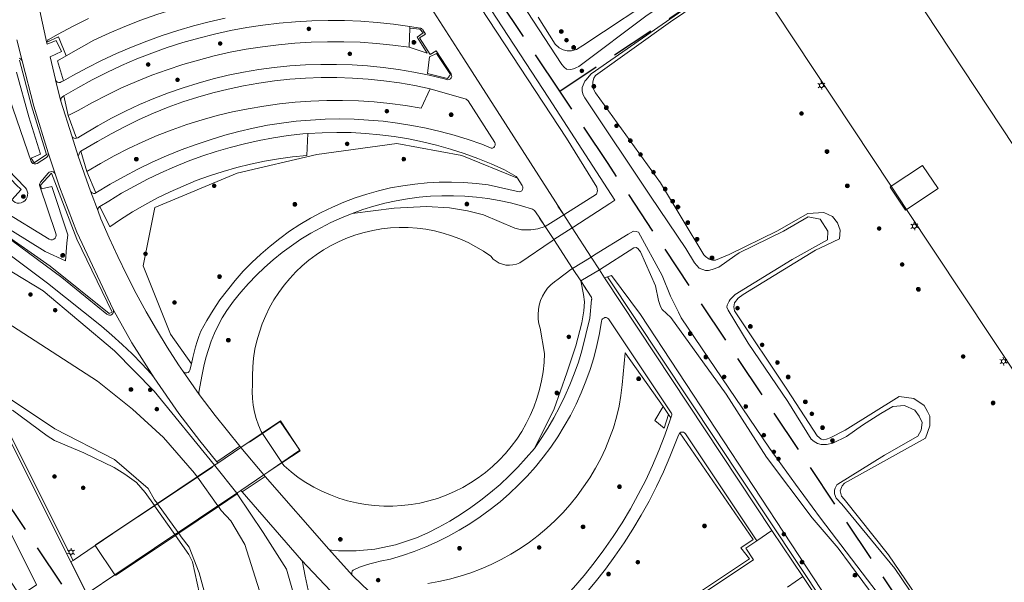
# Model space of a CAD drawing. Header units: metres. Extents: x 89872 to 94585, y 463299 to 469000.
# Tile 46 of 256: x 91084 to 91227, y 464289 to 464371. Entities that reach past the tile are written whole.
import ezdxf

# ---------------------------------------------------------------- set-up
doc = ezdxf.new("R2010")
doc.units = ezdxf.units.M
doc.linetypes.add('HIDDEN', pattern=[9.525, 6.35, -3.175])
doc.layers.get('0').update_dxf_attribs({"linetype": 'CONTINUOUS'})
for name, color, linetype, lineweight in [('B-WE-BV-LEUNING-G', 251, 'CONTINUOUS', 13), ('B-WE-GK-BESCHOEIING-G', 251, 'CONTINUOUS', 13), ('B-WE-GR-BEPLANTING_CULTUUR-G', 251, 'CONTINUOUS', 13), ('B-WE-GR-BOOM-S', 251, 'CONTINUOUS', 13), ('B-WE-GR-HAAG-G', 251, 'CONTINUOUS', 13), ('B-WE-IE-TERREINAFSCHEIDING-G', 251, 'CONTINUOUS', 13), ('B-WE-IE-TERREINAFSCHEIDING_KUNSTMATIG_HEKWERK-G', 251, 'CONTINUOUS', 13), ('B-WE-KL-ET_LS_OV_LICHTMAST-S', 251, 'CONTINUOUS', 13), ('B-WE-KW-KUNSTWERK-GV', 251, 'CONTINUOUS', 13), ('B-WE-OG-TOPOGRAFIE_BEBOUWING-GV', 251, 'CONTINUOUS', 13), ('B-WE-OG-TOPOGRAFIE_BEBOUWING_LUIFEL-GV', 251, 'CONTINUOUS', 13), ('B-WE-OG-TOPOGRAFIE_WATER-GV', 251, 'CONTINUOUS', 13), ('B-WE-RI-HWA_GOOT_LIJNGOOT-G', 251, 'CONTINUOUS', 13), ('B-WE-VH-VERHARDING-GV', 251, 'CONTINUOUS', 13), ('Percelen', 10, 'HIDDEN', 25)]:
    doc.layers.add(name, color=color, linetype=linetype, lineweight=lineweight)

# ---------------------------------------------------------------- blocks, each defined once
blk = doc.blocks.new('Q_BOOM')
for radius in [0.27, 0.18, 0.09]:
    blk.add_circle((0, 0), radius)
blk = doc.blocks.new('Q_LICHTMAST')
for points in [[(-0.26, 0.15), (-0.52, 0.3)], [(0, 0.3), (0, 0.6)], [(0.26, 0.15), (0.52, 0.3)], [(-0.26, -0.15), (-0.52, -0.3)], [(0, -0.3), (0, -0.6)], [(0.26, -0.15), (0.52, -0.3)]]:
    blk.add_lwpolyline(points)
blk.add_circle((0, 0), 0.3)

msp = doc.modelspace()

# ---------------------------------------------------------------- linework, layer by layer
at = {"layer": 'B-WE-BV-LEUNING-G'}
for p, q in [((91117.13, 464309.61), (91119.01, 464310.88)), ((91121.84, 464306.66), (91119.94, 464305.35)), ((91111.76, 464306), (91109.57, 464304.54)), ((91109.57, 464304.54), (91103.77, 464300.68)), ((91112.63, 464300.28), (91115.37, 464302.12)), ((91115.37, 464302.12), (91115.43, 464302.15)), ((91103.77, 464300.68), (91103.34, 464300.4)), ((91103.34, 464300.4), (91098.5, 464297.18)), ((91106.86, 464296.41), (91112.63, 464300.28)), ((91098.5, 464297.18), (91094.78, 464294.7)), ((91106.37, 464296.08), (91106.86, 464296.41)), ((91097.68, 464290.26), (91106.37, 464296.08))]:
    msp.add_line(p, q, dxfattribs=at)
msp.add_lwpolyline([(91119.01, 464310.88), (91121.61, 464312.62), (91124.44, 464308.45), (91121.84, 464306.66)], dxfattribs=at)
at = {"layer": 'B-WE-GK-BESCHOEIING-G'}
for p, q in [((91161.34, 464339.03), (91164.01, 464340.75)), ((91164.01, 464340.75), (91164.24, 464340.9)), ((91161.09, 464338.87), (91161.34, 464339.03)), ((91166.76, 464336.51), (91164.06, 464334.85)), ((91166.91, 464336.6), (91166.76, 464336.51)), ((91164.06, 464334.85), (91163.83, 464334.72)), ((91118.99, 464310.91), (91118.82, 464311.17)), ((91119.01, 464310.88), (91118.99, 464310.91)), ((91121.84, 464306.66), (91119.01, 464310.88)), ((91121.85, 464306.64), (91121.84, 464306.66)), ((91121.98, 464306.44), (91121.85, 464306.64)), ((91109.14, 464305.14), (91109.53, 464304.59)), ((91109.53, 464304.59), (91109.57, 464304.54)), ((91109.57, 464304.54), (91112.55, 464300.39)), ((91103.75, 464300.7), (91103.35, 464301.27)), ((91103.77, 464300.68), (91103.75, 464300.7)), ((91106.77, 464296.53), (91103.77, 464300.68)), ((91112.55, 464300.39), (91112.63, 464300.28)), ((91112.63, 464300.28), (91113.03, 464299.73)), ((91106.86, 464296.41), (91106.77, 464296.53)), ((91107.23, 464295.89), (91106.86, 464296.41))]:
    msp.add_line(p, q, dxfattribs=at)
for points in [[(91164.56, 464363.99), (91164.99, 464364.19), (91174.92, 464371.6), (91183.8, 464377.55), (91186.23, 464379.12)], [(91209.52, 464292.92), (91210.88, 464291.27), (91220.5, 464277.04), (91220.94, 464276.1), (91221.28, 464275.79), (91221.69, 464275.55), (91222.26, 464275.39), (91222.54, 464275.38)]]:
    msp.add_lwpolyline(points, dxfattribs=at)
at = {"layer": 'B-WE-GR-BEPLANTING_CULTUUR-G'}
for p, q in [((91140.32, 464366.98), (91140.41, 464369.72)), ((91140.41, 464369.72), (91140.42, 464370)), ((91090.15, 464359.89), (91090.82, 464357.04)), ((91090.82, 464357.04), (91092.03, 464353.75)), ((91093.5, 464348.93), (91092.62, 464351.89)), ((91094.83, 464345.82), (91093.5, 464348.93)), ((91168.71, 464333.48), (91167.96, 464334.67)), ((91168.71, 464333.48), (91169.12, 464333.63)), ((91178.02, 464313.66), (91177.23, 464314.82)), ((91178.35, 464313.18), (91178.02, 464313.66))]:
    msp.add_line(p, q, dxfattribs=at)
for points in [[(91090.52, 464365.7), (91094.53, 464368), (91096.77, 464369.03), (91099.04, 464369.99), (91101.34, 464370.89), (91103.66, 464371.71), (91106.01, 464372.46), (91108.37, 464373.13), (91110.76, 464373.74), (91113.17, 464374.27), (91115.59, 464374.72), (91118.02, 464375.1), (91120.47, 464375.41), (91122.92, 464375.64), (91125.38, 464375.8), (91127.84, 464375.88), (91130.31, 464375.89), (91132.77, 464375.82), (91135.23, 464375.67), (91135.45, 464378.85)], [(91140.32, 464366.98), (91142.94, 464366.12), (91141.47, 464368.42), (91142.35, 464369.04), (91141.89, 464369.59), (91140.41, 464369.72)], [(91090.52, 464365.7), (91089.4, 464368.5), (91087.71, 464367.69)], [(91090.82, 464357.04), (91092.24, 464357.78), (91094.31, 464358.94), (91096.42, 464360.03), (91098.56, 464361.05), (91100.74, 464362), (91102.94, 464362.89), (91105.18, 464363.7), (91107.43, 464364.44), (91109.71, 464365.11), (91112.01, 464365.71), (91114.33, 464366.23), (91116.66, 464366.67), (91119.01, 464367.04), (91121.37, 464367.34), (91123.73, 464367.56), (91126.1, 464367.71), (91128.48, 464367.77), (91130.86, 464367.77), (91133.23, 464367.68), (91135.6, 464367.52), (91137.96, 464367.29), (91140.32, 464366.98)], [(91090.14, 464362.11), (91089.23, 464364.97), (91090.52, 464365.7)], [(91144.28, 464366.04), (91146.32, 464363.01), (91145.89, 464362.42), (91143, 464363.15), (91143.29, 464365.57), (91144.28, 464366.04)], [(91093.5, 464348.93), (91095.47, 464350.11), (91097.49, 464351.22), (91099.54, 464352.27), (91101.62, 464353.24), (91103.73, 464354.14), (91105.88, 464354.98), (91108.04, 464355.74), (91110.24, 464356.43), (91112.45, 464357.04), (91114.69, 464357.58), (91116.94, 464358.04), (91119.21, 464358.43), (91121.48, 464358.75), (91123.77, 464358.98), (91126.06, 464359.14), (91128.36, 464359.23), (91130.66, 464359.24), (91132.96, 464359.17), (91135.25, 464359.02), (91137.54, 464358.8), (91139.82, 464358.5), (91142.09, 464358.12), (91143.39, 464360.92)], [(91095.41, 464343.85), (91096.86, 464340.91), (91098.4, 464341.97), (91100.14, 464343.07), (91101.93, 464344.1), (91103.75, 464345.08), (91105.61, 464345.98), (91107.49, 464346.82), (91109.41, 464347.6), (91111.35, 464348.3), (91113.31, 464348.94), (91115.3, 464349.5), (91117.3, 464349.99), (91119.32, 464350.42), (91121.36, 464350.76), (91123.4, 464351.04), (91125.46, 464351.25), (91125.62, 464354.44)], [(91082.63, 464344.79), (91083.95, 464346.32), (91083.24, 464347.01), (91082.56, 464347.73), (91081.94, 464348.5), (91081.37, 464349.31), (91080.86, 464350.15), (91080.4, 464351.03), (91080, 464351.94), (91079.66, 464352.87)], [(91108.69, 464321.02), (91105.65, 464325.31), (91101.7, 464335.25), (91103.38, 464343.69), (91115.33, 464348.67), (91126.91, 464351.37), (91138.52, 464352.98), (91147.98, 464351.24), (91156.06, 464347.96)], [(91169.12, 464333.63), (91169.73, 464333.82), (91173.96, 464328.15)], [(91173.96, 464328.15), (91217.69, 464261.56), (91226.31, 464250)], [(91177.23, 464314.82), (91171.7, 464322.61), (91171.58, 464321.05), (91171.43, 464319.49), (91171.26, 464317.93), (91171.07, 464316.38), (91170.86, 464314.83), (91170.46, 464313.26), (91169.99, 464311.73), (91169.45, 464310.21), (91168.83, 464308.72), (91168.15, 464307.27), (91167.39, 464305.84), (91166.57, 464304.46), (91165.68, 464303.12), (91164.73, 464301.82), (91163.71, 464300.57), (91162.64, 464299.37), (91161.51, 464298.22), (91160.33, 464297.13), (91159.09, 464296.09), (91157.81, 464295.12), (91156.48, 464294.21), (91155.12, 464293.36), (91153.71, 464292.58), (91152.26, 464291.87), (91150.78, 464291.23), (91149.28, 464290.66), (91147.75, 464290.16), (91146.19, 464289.74), (91144.62, 464289.39), (91143.03, 464289.12)], [(91177.23, 464314.82), (91176, 464312.79), (91177.38, 464311.66), (91178.02, 464313.66)], [(91157.69, 464274.95), (91158.35, 464274.91), (91159, 464274.81), (91159.65, 464274.64), (91160.27, 464274.41), (91160.87, 464274.13), (91161.44, 464273.79), (91189.79, 464292.68), (91188.52, 464294.27), (91190.28, 464295.5), (91179.63, 464310.96)]]:
    msp.add_lwpolyline(points, dxfattribs=at)
at = {"layer": 'B-WE-GR-HAAG-G'}
for points in [[(91083.29, 464363.36), (91085.07, 464356.88), (91086.79, 464351.46), (91085.44, 464350.86), (91085.86, 464350.17), (91087.63, 464351.38), (91085.45, 464358.48), (91083.73, 464365.1)], [(91074.2, 464344.96), (91088.17, 464335.2), (91096.74, 464328.29), (91097.19, 464328.52), (91092.06, 464339.08), (91088.39, 464348.69), (91086.79, 464346.95), (91086.94, 464346.39)], [(91086.94, 464346.39), (91088.43, 464346.77), (91090.77, 464339.75), (91090.6, 464338.53), (91090.39, 464335.96), (91087.47, 464337.32), (91077.94, 464343.22)]]:
    msp.add_lwpolyline(points, dxfattribs=at)
at = {"layer": 'B-WE-IE-TERREINAFSCHEIDING-G'}
msp.add_lwpolyline([(91091.54, 464292.47), (91081.11, 464313.22), (91080.74, 464313.05)], dxfattribs=at)
at = {"layer": 'B-WE-IE-TERREINAFSCHEIDING_KUNSTMATIG_HEKWERK-G'}
for p, q in [((91162.78, 464342.62), (91161.94, 464343.88)), ((91159.28, 464342.16), (91160.09, 464340.95)), ((91217.27, 464261.21), (91169.12, 464333.63)), ((91165.25, 464333.04), (91166.07, 464331.76))]:
    msp.add_line(p, q, dxfattribs=at)
at = {"layer": 'B-WE-KW-KUNSTWERK-GV'}
for p, q in [((91162.78, 464342.62), (91160.09, 464340.95)), ((91164.01, 464340.75), (91162.78, 464342.62)), ((91160.09, 464340.95), (91161.34, 464339.03)), ((91166.76, 464336.51), (91164.01, 464340.75)), ((91161.34, 464339.03), (91164.06, 464334.85)), ((91167.96, 464334.67), (91166.76, 464336.51)), ((91164.06, 464334.85), (91165.25, 464333.04)), ((91165.25, 464333.04), (91167.96, 464334.67)), ((91118.99, 464310.91), (91115.9, 464308.86)), ((91115.9, 464308.86), (91112.53, 464306.6)), ((91112.07, 464306.29), (91109.53, 464304.59)), ((91112.53, 464306.6), (91112.07, 464306.29)), ((91119.23, 464304.87), (91121.85, 464306.64)), ((91115.88, 464302.63), (91119.23, 464304.87)), ((91109.53, 464304.59), (91103.75, 464300.7)), ((91112.55, 464300.39), (91115.29, 464302.23)), ((91115.29, 464302.23), (91115.88, 464302.63)), ((91103.75, 464300.7), (91103.33, 464300.42)), ((91103.33, 464300.42), (91098.5, 464297.18)), ((91106.77, 464296.53), (91112.55, 464300.39)), ((91098.5, 464297.18), (91094.72, 464294.64)), ((91106.29, 464296.2), (91106.77, 464296.53)), ((91097.58, 464290.37), (91106.29, 464296.2)), ((91094.72, 464294.64), (91097.58, 464290.37))]:
    msp.add_line(p, q, dxfattribs=at)
msp.add_lwpolyline([(91121.85, 464306.64), (91124.5, 464308.39), (91121.63, 464312.71), (91118.99, 464310.91)], dxfattribs=at)
at = {"layer": 'B-WE-OG-TOPOGRAFIE_BEBOUWING-GV'}
msp.add_lwpolyline([(91255.76, 464398.79), (91215.29, 464372.09), (91272.4, 464285.77), (91273.5, 464284.11), (91288.09, 464293.77)], dxfattribs=at)
at = {"layer": 'B-WE-OG-TOPOGRAFIE_BEBOUWING_LUIFEL-GV'}
msp.add_line((91212.43, 464343.3), (91212.59, 464343.4), dxfattribs=at)
for points in [[(91212.59, 464343.4), (91217.16, 464346.45), (91214.91, 464349.82), (91210.35, 464346.78)], [(91210.35, 464346.78), (91210.18, 464346.66), (91212.43, 464343.3)]]:
    msp.add_lwpolyline(points, dxfattribs=at)
at = {"layer": 'B-WE-OG-TOPOGRAFIE_WATER-GV'}
for p, q in [((91165.85, 464359.64), (91175.39, 464345.36)), ((91175.39, 464345.36), (91180.54, 464337.74)), ((91164.24, 464340.9), (91169.48, 464344.27)), ((91115.75, 464309.04), (91115.9, 464308.86)), ((91115.9, 464308.86), (91119.23, 464304.87)), ((91115.29, 464302.23), (91112.07, 464306.29)), ((91119.23, 464304.87), (91119.42, 464304.65)), ((91119.42, 464304.65), (91128.64, 464294.11)), ((91115.37, 464302.12), (91115.29, 464302.23)), ((91103.33, 464300.42), (91103.34, 464300.4)), ((91103.34, 464300.4), (91106.29, 464296.2)), ((91106.29, 464296.2), (91106.37, 464296.08))]:
    msp.add_line(p, q, dxfattribs=at)
for points in [[(91160.6, 464359.56), (91150.55, 464375.01), (91146.91, 464381.86), (91110.44, 464437.24), (91105.39, 464444.91), (91091.24, 464465.65), (91088.81, 464469.61)], [(91088.6, 464468.15), (91131.31, 464403.14), (91149.64, 464374.45), (91163.21, 464353.76), (91167.59, 464346.67), (91167.69, 464346.1), (91167.53, 464345.64), (91162.78, 464342.62)], [(91155.46, 464382.29), (91155.48, 464382.16), (91155.56, 464380.93), (91155.43, 464380.04), (91154.65, 464377.38), (91154.61, 464376.9), (91154.76, 464376.36), (91158.32, 464370.88), (91162.5, 464364.45), (91162.84, 464364.06), (91163.21, 464363.8), (91163.83, 464363.74), (91164.2, 464363.83), (91164.56, 464363.99)], [(91177.71, 464375.29), (91165.54, 464367.2), (91164.64, 464366.65), (91163.9, 464366.46), (91163.29, 464366.44), (91162.72, 464366.58), (91162.13, 464366.89), (91161.54, 464367.43), (91159.08, 464371.35)], [(91221.47, 464276.33), (91209.94, 464293.27), (91203.52, 464301.36), (91203.14, 464301.8), (91202.92, 464302.57), (91203.23, 464303.31), (91203.56, 464303.66), (91215.32, 464310.19), (91215.99, 464312.01), (91215.97, 464313.4), (91215.62, 464314.06), (91215.15, 464314.94), (91213.64, 464315.97), (91211.51, 464316.28), (91203.66, 464311.37), (91201.49, 464310.24), (91200.94, 464310.05), (91200.51, 464309.99), (91200.17, 464310.06), (91199.62, 464310.55), (91195.3, 464317.17), (91187.59, 464328.68), (91187.49, 464329.26), (91187.58, 464329.85), (91188.14, 464330.54), (91188.86, 464331.08), (91199.36, 464337.52), (91200.08, 464337.82), (91202.82, 464339.17), (91202.92, 464340.41), (91202.53, 464341.49), (91201.82, 464342.37), (91200.57, 464342.97), (91198.23, 464342.83), (91193.73, 464340.25), (91186.83, 464336.87), (91184.85, 464336.06), (91184.38, 464336.06), (91183.93, 464336.19), (91183.37, 464336.57), (91183.16, 464336.81), (91176.84, 464347.27), (91167.39, 464360.33), (91167.09, 464360.88), (91166.99, 464361.49), (91167.02, 464361.95), (91167.16, 464362.46), (91167.4, 464362.87), (91178.27, 464370.65), (91186.05, 464375.94)], [(91181.7, 464373.46), (91166.79, 464363.1), (91165.99, 464362.2)], [(91165.99, 464362.2), (91165.87, 464362.05), (91165.47, 464361.12), (91165.48, 464360.59), (91165.62, 464360.05), (91165.85, 464359.64)], [(91169.48, 464344.27), (91170.23, 464344.76), (91160.6, 464359.56)], [(91112.07, 464306.29), (91103.28, 464317.03), (91097.51, 464322.89), (91087.18, 464331.61), (91078.49, 464336.84), (91067.77, 464341.87), (91059.8, 464346.43)], [(91160.09, 464340.95), (91159.02, 464340.59), (91158.01, 464340.46), (91156.64, 464340.46), (91155.66, 464340.71), (91151.14, 464342.65), (91148.79, 464343.2), (91146.2, 464343.66), (91142.87, 464343.82), (91138.17, 464343.61), (91132.03, 464342.84)], [(91132.03, 464342.84), (91130.49, 464342.22), (91128.97, 464341.53), (91127.48, 464340.77), (91126.03, 464339.96), (91124.61, 464339.08), (91123.23, 464338.15), (91121.89, 464337.16), (91120.59, 464336.11), (91119.34, 464335.01), (91118.14, 464333.85), (91116.98, 464332.65), (91115.88, 464331.4), (91114.83, 464330.1), (91113.84, 464328.76), (91113.19, 464327.68), (91112.6, 464326.58), (91112.06, 464325.44), (91111.59, 464324.28), (91111.16, 464323.1), (91110.81, 464321.89), (91110.51, 464320.67), (91110.27, 464319.44), (91109.79, 464316.9), (91109.84, 464316.54)], [(91184.36, 464334.69), (91185.33, 464335.05), (91187.62, 464336.7), (91188.26, 464337.11), (91194.73, 464340.26), (91198.3, 464342.34), (91200.03, 464342.02), (91201.14, 464340.25), (91201.1, 464339.01), (91195.96, 464336.17), (91187.67, 464331.06), (91186.97, 464330.34), (91186.82, 464330.1)], [(91052.5, 464341.16), (91054.22, 464339.89), (91057.86, 464337.71), (91062.6, 464335.54), (91075.71, 464330.14), (91081.07, 464327.51), (91095.07, 464318.46), (91100.15, 464314.44), (91104.64, 464310.32), (91109.14, 464305.14)], [(91118.82, 464311.17), (91118.44, 464312.09), (91118.12, 464313.04), (91117.87, 464314), (91117.69, 464314.98), (91117.58, 464315.97), (91117.54, 464316.97), (91117.57, 464317.97), (91117.55, 464319.26), (91117.6, 464320.55), (91117.73, 464321.83), (91117.93, 464323.11), (91118.21, 464324.36), (91118.57, 464325.61), (91118.99, 464326.82), (91119.49, 464328.01), (91120.06, 464329.17), (91120.69, 464330.29), (91121.39, 464331.38), (91122.16, 464332.42), (91122.98, 464333.41), (91123.86, 464334.35), (91124.79, 464335.24), (91125.78, 464336.07), (91126.81, 464336.85), (91127.89, 464337.56), (91129.01, 464338.2), (91130.16, 464338.78), (91131.35, 464339.29), (91132.56, 464339.72), (91133.8, 464340.09), (91135.06, 464340.38), (91136.33, 464340.6), (91137.61, 464340.74), (91138.9, 464340.8), (91140.19, 464340.79), (91141.48, 464340.7), (91142.76, 464340.53), (91144.02, 464340.29), (91145.27, 464339.98), (91146.5, 464339.59), (91147.71, 464339.13), (91148.88, 464338.6), (91150.03, 464338), (91151.13, 464337.34), (91152.2, 464336.61), (91152.54, 464336.22), (91152.95, 464335.9), (91153.39, 464335.64), (91153.88, 464335.45), (91154.38, 464335.34), (91154.9, 464335.31), (91155.41, 464335.36), (91155.91, 464335.48), (91156.39, 464335.68), (91161.09, 464338.87)], [(91172.14, 464339.81), (91167.26, 464336.81), (91166.91, 464336.6)], [(91179.46, 464328.48), (91178.27, 464330.82), (91177.09, 464333.82), (91173.63, 464340.1), (91173.29, 464340.23), (91172.91, 464340.28), (91172.14, 464339.81)], [(91167.96, 464334.67), (91172.99, 464337.85), (91173.32, 464337.87), (91173.56, 464337.73), (91173.95, 464337.24), (91176.1, 464332.32), (91176.56, 464330.18), (91176.83, 464329.34), (91177.09, 464328.9), (91178.33, 464327.72), (91186.37, 464316.58), (91192.26, 464307.46), (91198.87, 464298.65), (91202.63, 464294.23), (91209.83, 464284.56)], [(91180.54, 464337.74), (91181.77, 464335.68), (91182.46, 464334.9), (91183.39, 464334.57), (91183.81, 464334.53), (91184.36, 464334.69)], [(91163.83, 464334.72), (91162, 464333.31), (91161.44, 464332.93), (91160.92, 464332.48), (91160.45, 464331.98), (91160.04, 464331.42), (91159.7, 464330.83), (91159.43, 464330.2), (91159.23, 464329.54), (91159.11, 464328.87), (91159.06, 464328.18), (91159.09, 464327.5), (91159.19, 464326.82), (91159.38, 464326.16), (91160, 464322.49), (91159.93, 464321.17), (91159.79, 464319.85), (91159.56, 464318.54), (91159.27, 464317.25), (91158.89, 464315.98), (91158.45, 464314.73), (91157.93, 464313.51), (91157.34, 464312.32), (91156.68, 464311.17), (91155.96, 464310.05), (91155.17, 464308.99), (91154.32, 464307.97), (91153.41, 464307), (91152.45, 464306.09), (91151.43, 464305.23), (91150.37, 464304.44), (91149.26, 464303.71), (91148.11, 464303.05), (91146.93, 464302.45), (91145.71, 464301.92), (91144.46, 464301.47), (91143.19, 464301.09), (91141.9, 464300.79), (91140.6, 464300.56), (91139.28, 464300.41), (91137.95, 464300.33), (91136.63, 464300.34), (91135.3, 464300.42), (91133.99, 464300.58), (91132.68, 464300.81), (91131.39, 464301.12), (91130.12, 464301.51), (91128.88, 464301.97), (91127.66, 464302.5), (91126.48, 464303.11), (91125.34, 464303.78), (91124.23, 464304.51), (91123.18, 464305.31), (91122.16, 464306.17), (91121.98, 464306.44)], [(91158.52, 464308.71), (91161.38, 464314.46), (91163.25, 464319.68), (91164.54, 464323.63), (91165.41, 464326.93), (91165.71, 464328.69), (91165.78, 464330.02), (91165.65, 464331.05), (91165.25, 464333.04)], [(91186.82, 464330.1), (91186.51, 464329.5), (91186.5, 464329.21), (91186.65, 464328.78), (91189.6, 464324.02)], [(91103.35, 464301.27), (91102.4, 464302.89), (91097.51, 464307.09), (91088.84, 464311.56), (91082.27, 464315.99), (91077.89, 464318.52), (91067.68, 464323.39), (91062.14, 464325.84), (91058.75, 464327.08), (91054.35, 464328.33), (91051.98, 464328.89), (91050.97, 464328.94), (91050.59, 464328.84)], [(91196.47, 464303.55), (91192.69, 464308.75), (91179.85, 464327.7), (91179.46, 464328.48)], [(91189.6, 464324.02), (91195.33, 464315.55), (91198.75, 464310.08), (91199.15, 464309.73), (91199.66, 464309.45), (91200.2, 464309.28), (91200.44, 464309.28)], [(91109.84, 464316.54), (91112.15, 464313.48), (91115.75, 464309.04)], [(91200.44, 464309.28), (91200.95, 464309.27), (91201.88, 464309.5), (91203.86, 464310.46), (91206.19, 464312.09), (91208.83, 464313.78), (91210.59, 464314.8), (91212.28, 464314.96), (91213.81, 464314.26), (91214.41, 464313.38), (91214.84, 464312.47), (91214.7, 464311.38), (91214.23, 464310.49), (91209.4, 464307.75), (91202.6, 464303.52)], [(91082.72, 464314.26), (91087.74, 464310.55), (91088.8, 464309.85), (91093.09, 464308.09), (91097.46, 464305.95), (91099.05, 464304.98), (91100.7, 464303.76), (91101.99, 464302.33), (91103.33, 464300.42)], [(91128.64, 464294.11), (91128.7, 464294.05), (91128.78, 464294), (91128.86, 464293.96), (91128.94, 464293.94), (91129.03, 464293.93), (91130.08, 464293.86), (91132.63, 464293.87), (91135.34, 464294.1), (91138.34, 464294.72), (91141.41, 464295.73), (91143.05, 464296.48), (91144.66, 464297.3), (91146.24, 464298.18), (91147.78, 464299.13), (91149.28, 464300.13), (91150.74, 464301.19), (91152.16, 464302.31), (91153.53, 464303.49), (91154.86, 464304.72), (91156.13, 464306), (91157.35, 464307.33), (91158.52, 464308.71)], [(91219.06, 464271.03), (91216.47, 464274.65), (91209.87, 464285.75), (91200.07, 464298.61), (91196.47, 464303.55)], [(91202.6, 464303.52), (91202.45, 464303.42), (91202.2, 464302.97), (91202.1, 464302.64), (91202.14, 464302.14), (91202.36, 464301.5), (91203.2, 464300.61), (91209.52, 464292.92)], [(91128.81, 464251.55), (91127.72, 464253.02), (91127.44, 464256.98), (91126.46, 464261.71), (91125.78, 464269.48), (91125.13, 464278.46), (91123.6, 464287.46), (91122.52, 464291.19), (91119.1, 464296.52), (91115.37, 464302.12)], [(91113.03, 464299.73), (91114.41, 464298.21), (91116.48, 464294.77), (91118.86, 464287.13), (91122.73, 464267.87), (91123.36, 464261.63), (91123.67, 464255.71), (91124.15, 464252.6)], [(91106.37, 464296.08), (91108.31, 464293.31), (91108.86, 464292.23), (91110.22, 464286.05), (91115.89, 464264.05), (91116.33, 464260.78), (91116.71, 464253.75), (91117.75, 464250), (91118.47, 464247.38), (91119.11, 464245.09)], [(91120.2, 464249.89), (91120.14, 464250), (91118.98, 464252.4), (91118.4, 464255.45), (91117.53, 464262.46), (91109.84, 464290.66), (91108.35, 464294.39), (91107.23, 464295.89)]]:
    msp.add_lwpolyline(points, dxfattribs=at)
at = {"layer": 'B-WE-RI-HWA_GOOT_LIJNGOOT-G'}
for p, q in [((91112.38, 464306.78), (91115.75, 464309.04)), ((91119.42, 464304.65), (91116.07, 464302.42))]:
    msp.add_line(p, q, dxfattribs=at)
msp.add_lwpolyline([(91117.75, 464239.35), (91112.37, 464250), (91096.9, 464280.78), (91080.74, 464313.05)], dxfattribs=at)
at = {"layer": 'B-WE-VH-VERHARDING-GV'}
for p, q in [((91087.71, 464367.54), (91086.67, 464372.24)), ((91210.35, 464346.78), (91193.48, 464372.21)), ((91083.33, 464368.02), (91084.11, 464364.97)), ((91087.71, 464367.69), (91087.71, 464367.54)), ((91089.74, 464359.15), (91088.97, 464362.18)), ((91089.74, 464359.15), (91091.31, 464354.11)), ((91092.26, 464351.15), (91091.31, 464354.11)), ((91087.89, 464351.64), (91088.91, 464348.57)), ((91092.26, 464351.15), (91094.02, 464346.09)), ((91212.59, 464343.4), (91210.35, 464346.78)), ((91095.13, 464343.15), (91094.02, 464346.09)), ((91168.71, 464333.48), (91193.02, 464296.78)), ((91109.84, 464316.54), (91107.49, 464319.87)), ((91080.74, 464313.05), (91091.19, 464292.26)), ((91112.53, 464306.6), (91112.38, 464306.78)), ((91116.07, 464302.42), (91115.88, 464302.63)), ((91124.71, 464292.48), (91116.07, 464302.42)), ((91193.02, 464296.78), (91190.82, 464295.32)), ((91193.02, 464296.78), (91197.54, 464290.1)), ((91091.54, 464292.47), (91094.72, 464294.64)), ((91132.1, 464290.28), (91128.64, 464294.11)), ((91091.19, 464292.26), (91091.54, 464292.47)), ((91091.19, 464292.26), (91093.52, 464287.65)), ((91129.76, 464287.13), (91124.71, 464292.48)), ((91097.58, 464290.37), (91093.83, 464287.87)), ((91195.27, 464288.58), (91197.54, 464290.1)), ((91197.54, 464290.1), (91197.8, 464289.71)), ((91197.8, 464289.71), (91224.18, 464250))]:
    msp.add_line(p, q, dxfattribs=at)
for points in [[(91112.56, 464420.61), (91136.93, 464382.97), (91148.26, 464365.28), (91162.78, 464342.62)], [(91093.76, 464371.14), (91091.5, 464370.02), (91089.27, 464368.84), (91087.97, 464368.1), (91087.89, 464368.04), (91087.82, 464367.97), (91087.77, 464367.88), (91087.73, 464367.79), (91087.71, 464367.69)], [(91090.14, 464362.11), (91091.46, 464362.84), (91093.54, 464363.98), (91095.66, 464365.05), (91097.82, 464366.06), (91100, 464367), (91102.21, 464367.87), (91104.45, 464368.67), (91106.71, 464369.41), (91108.99, 464370.07), (91111.29, 464370.66), (91113.62, 464371.18)], [(91140.42, 464370), (91138.06, 464370.32), (91135.69, 464370.57), (91133.32, 464370.74), (91130.94, 464370.84), (91128.57, 464370.86), (91126.19, 464370.8), (91123.81, 464370.67), (91121.44, 464370.46), (91119.08, 464370.18), (91116.73, 464369.82), (91114.39, 464369.39), (91112.06, 464368.88), (91109.76, 464368.3), (91107.47, 464367.65), (91105.2, 464366.92), (91102.96, 464366.13), (91100.75, 464365.26), (91098.56, 464364.32), (91096.41, 464363.31), (91094.29, 464362.24), (91092.2, 464361.09), (91090.15, 464359.89)], [(91142.71, 464368.87), (91142.3, 464369.48), (91142.24, 464369.56), (91142.18, 464369.63), (91142.1, 464369.69), (91142.01, 464369.73), (91141.92, 464369.76), (91140.42, 464370)], [(91087.71, 464367.54), (91087.74, 464367.43), (91089.04, 464367.95), (91089.84, 464366.33), (91088.18, 464365.57), (91088.95, 464362.27), (91088.97, 464362.18)], [(91144.26, 464366.45), (91143.39, 464365.92), (91141.83, 464368.34), (91142.71, 464368.87)], [(91092.03, 464353.75), (91092.18, 464353.82), (91092.57, 464354.04), (91095.11, 464355.55), (91097.09, 464356.65), (91099.11, 464357.67), (91101.16, 464358.63), (91103.25, 464359.52), (91105.36, 464360.34), (91107.5, 464361.08), (91109.66, 464361.76), (91111.84, 464362.36), (91114.04, 464362.89), (91116.26, 464363.34), (91118.49, 464363.72), (91120.74, 464364.02), (91122.99, 464364.25), (91125.25, 464364.4), (91127.51, 464364.48), (91129.78, 464364.48), (91132.04, 464364.4), (91134.3, 464364.25), (91136.55, 464364.02), (91138.8, 464363.72), (91141.03, 464363.34), (91143.25, 464362.89), (91145.45, 464362.36), (91145.95, 464362.23), (91146.15, 464362.26), (91146.32, 464362.37), (91146.45, 464362.52), (91146.51, 464362.72), (91146.5, 464362.92), (91146.42, 464363.1), (91144.26, 464366.45)], [(91084.11, 464364.97), (91084.02, 464365.15), (91083.87, 464365.29), (91083.67, 464365.37)], [(91087.89, 464351.64), (91085.8, 464358.43), (91084.11, 464364.97)], [(91088.97, 464362.18), (91089.08, 464362.01), (91089.23, 464361.9), (91089.42, 464361.84), (91089.62, 464361.85), (91089.8, 464361.92), (91090.14, 464362.11)], [(91143.39, 464360.92), (91141.16, 464361.39), (91138.91, 464361.78), (91136.66, 464362.09), (91134.39, 464362.33), (91132.12, 464362.49), (91129.84, 464362.56), (91127.56, 464362.56), (91125.29, 464362.48), (91123.01, 464362.32), (91120.75, 464362.09), (91118.49, 464361.77), (91116.25, 464361.37), (91114.02, 464360.9), (91111.81, 464360.35), (91109.62, 464359.72), (91107.45, 464359.02), (91105.31, 464358.25), (91103.2, 464357.4), (91101.11, 464356.47), (91099.07, 464355.48), (91097.05, 464354.41), (91095.08, 464353.28), (91092.62, 464351.89)], [(91094.83, 464345.82), (91096.91, 464347.07), (91098.91, 464348.2), (91100.94, 464349.26), (91103, 464350.27), (91105.1, 464351.2), (91107.23, 464352.06), (91109.38, 464352.86), (91111.55, 464353.59), (91113.57, 464354.21), (91115.61, 464354.75), (91117.66, 464355.23), (91119.73, 464355.63), (91121.81, 464355.96), (91123.91, 464356.22), (91126.01, 464356.4), (91128.11, 464356.51), (91130.22, 464356.55), (91132.33, 464356.51), (91134.44, 464356.4), (91136.54, 464356.21), (91138.63, 464355.95), (91140.71, 464355.62), (91142.78, 464355.21), (91144.83, 464354.73), (91146.87, 464354.18), (91148.88, 464353.56), (91150.88, 464352.87), (91152.23, 464352.3), (91152.43, 464352.32), (91152.61, 464352.41), (91152.75, 464352.56), (91152.83, 464352.75), (91152.84, 464352.96), (91152.77, 464353.15), (91148.9, 464359.17), (91148.59, 464359.43), (91143.39, 464360.92)], [(91082.29, 464359.53), (91085.42, 464350.4), (91085.52, 464350.22), (91085.68, 464350.09), (91085.87, 464350.02), (91086.08, 464350.03), (91086.27, 464350.11), (91087.63, 464350.97), (91087.74, 464351.07), (91087.83, 464351.19), (91087.89, 464351.34), (91087.91, 464351.49), (91087.89, 464351.64)], [(91090.15, 464359.89), (91089.99, 464359.79), (91089.88, 464359.69), (91089.8, 464359.57), (91089.74, 464359.44), (91089.72, 464359.29), (91089.74, 464359.15)], [(91091.31, 464354.11), (91091.39, 464353.95), (91091.52, 464353.83), (91091.68, 464353.75), (91091.85, 464353.72), (91092.03, 464353.75)], [(91125.62, 464354.44), (91124.9, 464354.38), (91122.77, 464354.13), (91120.64, 464353.81), (91118.52, 464353.42), (91116.42, 464352.96), (91114.34, 464352.43), (91112.28, 464351.83), (91110.23, 464351.16), (91108.21, 464350.43), (91106.22, 464349.62), (91104.25, 464348.75), (91102.31, 464347.82), (91100.41, 464346.82), (91098.54, 464345.76), (91096.71, 464344.64), (91095.41, 464343.85)], [(91156.06, 464347.96), (91155.87, 464348.18), (91154.16, 464349.18), (91152.24, 464350.04), (91150.3, 464350.83), (91148.33, 464351.54), (91146.34, 464352.18), (91144.32, 464352.75), (91142.28, 464353.24), (91140.23, 464353.66), (91138.16, 464354), (91136.08, 464354.27), (91133.99, 464354.46), (91131.9, 464354.57), (91129.81, 464354.6), (91127.71, 464354.56), (91125.62, 464354.44)], [(91082.63, 464344.79), (91083.1, 464344.41), (91083.39, 464344.34), (91083.7, 464344.33), (91083.99, 464344.39), (91084.26, 464344.51), (91084.5, 464344.69), (91084.7, 464344.92), (91084.84, 464345.19), (91084.91, 464345.48), (91084.92, 464345.79), (91084.86, 464346.08), (91084.74, 464346.36), (91084.56, 464346.6), (91082.1, 464349.18), (91081.06, 464350.9), (91080.45, 464352.31), (91080.87, 464352.47), (91080.81, 464352.96)], [(91092.62, 464351.89), (91092.54, 464351.85), (91092.26, 464351.15)], [(91088.91, 464348.57), (91088.8, 464348.74), (91088.63, 464348.86), (91088.43, 464348.91), (91088.23, 464348.9), (91088.04, 464348.83), (91087.89, 464348.69), (91086.77, 464347.39), (91086.71, 464347.29), (91086.66, 464347.18), (91086.64, 464347.06), (91086.64, 464346.94), (91086.66, 464346.82), (91089.01, 464339.9), (91089.05, 464339.67), (91089.01, 464339.44), (91088.89, 464339.24), (91088.71, 464339.09), (91088.5, 464339.01), (91088.26, 464339), (91088.04, 464339.08), (91081.42, 464343.18)], [(91097.35, 464328.89), (91092.04, 464340.14), (91089.54, 464346.69), (91088.91, 464348.57)], [(91108.69, 464321.02), (91108.89, 464321.92), (91109.08, 464322.7), (91109.29, 464323.46), (91109.52, 464324.23), (91109.77, 464324.98), (91110.05, 464325.73), (91110.92, 464327.29), (91111.85, 464328.81), (91112.85, 464330.29), (91113.92, 464331.72), (91115.04, 464333.1), (91116.23, 464334.44), (91117.47, 464335.72), (91118.77, 464336.94), (91120.12, 464338.1), (91121.52, 464339.21), (91122.97, 464340.25), (91124.46, 464341.23), (91126, 464342.14), (91127.57, 464342.98), (91129.18, 464343.76), (91130.82, 464344.46), (91132.49, 464345.09), (91134.18, 464345.64), (91135.9, 464346.12), (91137.64, 464346.53), (91139.39, 464346.85), (91141.16, 464347.11), (91142.93, 464347.28), (91144.71, 464347.37), (91146.5, 464347.39), (91148.28, 464347.33), (91150.06, 464347.19), (91151.83, 464346.97), (91156.32, 464345.98), (91156.51, 464346.03), (91156.68, 464346.14), (91156.79, 464346.3), (91156.85, 464346.49), (91156.84, 464346.69), (91156.77, 464346.88), (91156.06, 464347.96)], [(91094.02, 464346.09), (91094.13, 464345.93), (91094.27, 464345.81), (91094.46, 464345.75), (91094.65, 464345.75), (91094.83, 464345.82)], [(91160.09, 464340.95), (91159.12, 464342.46), (91158.56, 464343.28), (91158.26, 464343.47), (91156.66, 464343.96), (91155.04, 464344.37), (91153.41, 464344.72), (91151.76, 464345), (91150.1, 464345.2), (91148.44, 464345.34), (91146.77, 464345.41), (91145.1, 464345.4), (91143.42, 464345.33), (91141.76, 464345.18), (91140.1, 464344.96), (91138.46, 464344.68), (91136.82, 464344.32), (91135.21, 464343.89), (91133.61, 464343.4), (91132.03, 464342.84)], [(91095.41, 464343.85), (91095.36, 464343.82), (91095.25, 464343.72), (91095.16, 464343.59), (91095.11, 464343.45), (91095.1, 464343.3), (91095.13, 464343.15)], [(91095.13, 464343.15), (91095.54, 464342.07), (91096.73, 464339.31), (91097.99, 464336.58), (91099.31, 464333.88), (91100.69, 464331.21), (91102.13, 464328.57), (91103.63, 464325.97), (91105.19, 464323.4), (91106.81, 464320.87), (91107.49, 464319.87)], [(91250.09, 464287.07), (91233.33, 464312.14), (91233.05, 464312.56), (91212.59, 464343.4)], [(91082.63, 464338.91), (91089.86, 464333.53), (91096.42, 464328.21), (91096.59, 464328.11), (91096.78, 464328.07), (91096.98, 464328.09), (91097.16, 464328.18), (91097.29, 464328.32), (91097.38, 464328.5), (91097.4, 464328.69), (91097.35, 464328.89)], [(91103.29, 464318.95), (91102.87, 464319.55), (91101.51, 464321.01), (91100.1, 464322.44), (91098.65, 464323.82), (91097.16, 464325.15), (91095.63, 464326.45), (91087.81, 464332.69), (91081.38, 464337.5)], [(91158.52, 464308.71), (91159.52, 464310.16), (91160.47, 464311.65), (91161.36, 464313.17), (91162.19, 464314.73), (91162.96, 464316.31), (91163.67, 464317.93), (91164.32, 464319.57), (91164.91, 464321.23), (91165.43, 464322.91), (91166.56, 464327.63), (91166.83, 464330.33), (91166.85, 464330.41), (91166.85, 464330.5), (91166.84, 464330.58), (91166.8, 464330.66), (91166.75, 464330.73), (91166.22, 464331.55), (91165.25, 464333.04)], [(91097.35, 464328.89), (91100.05, 464324.07), (91103.29, 464318.95)], [(91178.35, 464313.18), (91178.43, 464313.45), (91178.47, 464313.54), (91178.49, 464313.64), (91178.47, 464313.74), (91178.44, 464313.83), (91178.38, 464313.91), (91169.27, 464327.53), (91169.13, 464327.64), (91168.95, 464327.71), (91168.76, 464327.71), (91168.59, 464327.64), (91168.44, 464327.53), (91168.34, 464327.37), (91168.29, 464327.19), (91167.99, 464325.41), (91167.6, 464323.64), (91167.14, 464321.89), (91166.61, 464320.16), (91166, 464318.46), (91165.32, 464316.78), (91164.57, 464315.13), (91163.75, 464313.52), (91162.87, 464311.94), (91161.91, 464310.41), (91160.89, 464308.91), (91159.81, 464307.46), (91158.67, 464306.06), (91157.47, 464304.71), (91156.21, 464303.41), (91154.9, 464302.16), (91153.54, 464300.97), (91152.12, 464299.84), (91150.66, 464298.77), (91149.16, 464297.77), (91147.61, 464296.83), (91146.03, 464295.96), (91144.41, 464295.15), (91142.75, 464294.42), (91141.07, 464293.75), (91139.36, 464293.16), (91137.62, 464292.65), (91136.13, 464292.33), (91135.37, 464292.16), (91134.61, 464291.95), (91133.86, 464291.72), (91133.11, 464291.46), (91132.38, 464291.16), (91132.2, 464291.06), (91132.06, 464290.89), (91132, 464290.69), (91132.01, 464290.47), (91132.1, 464290.28)], [(91107.49, 464319.87), (91107.64, 464319.74), (91107.84, 464319.68), (91108.04, 464319.69), (91108.23, 464319.76), (91108.38, 464319.9), (91108.47, 464320.08), (91108.69, 464321.02)], [(91112.38, 464306.78), (91109.91, 464309.82), (91106.87, 464313.79), (91103.29, 464318.95)], [(91149.91, 464276.21), (91151.88, 464277.53), (91153.79, 464278.91), (91155.66, 464280.35), (91157.47, 464281.86), (91159.24, 464283.43), (91160.95, 464285.05), (91162.61, 464286.74), (91164.2, 464288.48), (91165.74, 464290.27), (91167.22, 464292.11), (91168.63, 464294), (91169.98, 464295.94), (91171.26, 464297.93), (91172.47, 464299.95), (91173.62, 464302.02), (91174.69, 464304.12), (91175.69, 464306.26), (91176.62, 464308.43), (91177.48, 464310.63), (91178.26, 464312.86), (91178.35, 464313.18)], [(91179.63, 464310.96), (91179.46, 464310.66), (91179.06, 464309.67), (91178.2, 464307.48), (91177.27, 464305.31), (91176.27, 464303.18), (91175.19, 464301.08), (91174.05, 464299.01), (91172.84, 464296.99), (91171.57, 464295.01), (91170.23, 464293.07), (91168.83, 464291.17), (91167.36, 464289.32), (91165.84, 464287.52), (91164.25, 464285.78), (91162.61, 464284.08), (91160.92, 464282.44), (91159.17, 464280.86), (91157.37, 464279.34), (91155.52, 464277.88), (91155.43, 464277.81)], [(91190.82, 464295.32), (91180.45, 464310.82), (91180.33, 464310.97), (91180.16, 464311.06), (91179.98, 464311.09), (91179.79, 464311.06), (91179.63, 464310.96)], [(91074.91, 464300.74), (91083.84, 464287.32), (91086.19, 464288.89), (91078.92, 464303.41), (91074.91, 464300.74)], [(91151.81, 464274.32), (91153.95, 464272.86), (91154.46, 464273.27), (91155.02, 464273.62), (91155.61, 464273.9), (91156.23, 464274.11), (91156.87, 464274.25), (91157.52, 464274.31), (91158.18, 464274.3), (91158.83, 464274.21), (91159.46, 464274.05), (91160.08, 464273.82), (91160.66, 464273.51), (91161.2, 464273.15), (91190.36, 464292.54), (91189.23, 464294.23), (91190.82, 464295.32)], [(91125.64, 464288.16), (91125.24, 464290.19), (91124.83, 464292.22), (91124.71, 464292.48)], [(91132.1, 464290.28), (91132.2, 464290.17), (91134.48, 464287.99), (91136.81, 464285.87), (91139.19, 464283.81), (91141.62, 464281.8), (91144.09, 464279.86), (91146.61, 464277.97), (91149.18, 464276.14)]]:
    msp.add_lwpolyline(points, dxfattribs=at)
at = {"layer": 'Percelen'}
for q in [(91089.82, 464469.29), (91269.5, 464431.66)]:
    msp.add_line((91162.22, 464360.6), q, dxfattribs=at)
for points in [[(91260.23, 464213.44), (91169.23, 464350.07), (91162.22, 464360.6)], [(91070.47, 464318.09), (91106.89, 464263.38), (91142.89, 464209.05)]]:
    msp.add_lwpolyline(points, dxfattribs=at)

# ---------------------------------------------------------------- block references
at = {"layer": 'B-WE-GR-BOOM-S'}
for p, rotation in [((91125.77, 464369.63), 3.18116624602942), ((91162.44, 464369.25), 122.1654708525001), ((91112.89, 464367.5), 12.27807334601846), ((91141.03, 464367.68), 88.12485305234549), ((91163.19, 464367.98), 151.8513151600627), ((91131.7, 464366.02), 178.0765164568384), ((91164.23, 464366.95), 15.00787522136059), ((91102.42, 464364.46), 21.39890106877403), ((91165.42, 464363.53), 127.2079219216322), ((91106.69, 464362.24), 19.26735198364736), ((91167.16, 464361.29), 99.613577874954), ((91137.1, 464357.67), 174.4332474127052), ((91168.97, 464358.2), 125.8904686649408), ((91197.32, 464357.36), 123.5606336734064), ((91146.43, 464357.18), 164.0647758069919), ((91170.45, 464355.57), 125.8904686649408), ((91172.46, 464353.4), 125.8904686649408), ((91131.32, 464352.93), 7.896401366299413), ((91201.03, 464351.81), 123.5606336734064), ((91100.7, 464350.7), 25.83912010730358), ((91139.54, 464350.73), 169.5720825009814), ((91173.95, 464351.4), 125.8904686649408), ((91175.83, 464348.83), 125.8904686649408), ((91112.01, 464346.86), 22.63279638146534), ((91177.53, 464346.39), 121.1510048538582), ((91203.98, 464346.83), 154.1585293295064), ((91084.28, 464345.29), 62.75491216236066), ((91178.61, 464344.61), 121.1510048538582), ((91123.73, 464344.16), 30.7049001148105), ((91148.72, 464344.21), 169.7947371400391), ((91179.38, 464343.77), 121.1510048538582), ((91180.8, 464341.49), 121.1510048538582), ((91208.59, 464340.64), 33.74043988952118), ((91182.14, 464339.08), 121.1510048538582), ((91090, 464336.75), 20.70058523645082), ((91102.03, 464336.98), 78.7527600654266), ((91184.32, 464336.37), 164.6816642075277), ((91211.95, 464335.43), 123.5606336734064), ((91112.79, 464333.65), 50.86875602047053), ((91214.3, 464331.82), 123.5606336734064), ((91085.31, 464331.06), 148.9607090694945), ((91088.92, 464328.78), 139.8475446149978), ((91106.24, 464329.92), 111.6641171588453), ((91188.04, 464329.08), 100.0420236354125), ((91189.89, 464326.44), 123.8162770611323), ((91163.52, 464324.91), 75.07507869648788), ((91181.16, 464325.38), 124.1233659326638), ((91114.06, 464324.43), 67.5975486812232), ((91191.6, 464323.75), 123.8162770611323), ((91183.44, 464321.99), 124.1233659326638), ((91220.81, 464322.05), 123.5606336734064), ((91193.82, 464321.19), 123.8162770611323), ((91173.67, 464318.84), 125.3383283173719), ((91186.09, 464319.1), 124.1233659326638), ((91195.39, 464319.09), 123.8162770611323), ((91099.93, 464317.28), 141.6645639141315), ((91102.72, 464317.24), 134.4927094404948), ((91161.8, 464316.76), 70.37469479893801), ((91103.67, 464314.43), 129.3219378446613), ((91189.22, 464314.8), 124.1233659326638), ((91197.88, 464315.47), 123.1414243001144), ((91225.15, 464315.31), 123.5606336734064), ((91198.83, 464313.75), 123.1414243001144), ((91200.39, 464311.73), 123.1414243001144), ((91191.85, 464310.65), 124.1233659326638), ((91201.82, 464309.84), 25.78627641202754), ((91193.32, 464308.21), 126.0332624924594), ((91193.99, 464307.2), 126.0332624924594), ((91088.81, 464304.65), 116.6897533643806), ((91092.99, 464303.01), 153.8666067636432), ((91170.88, 464303.17), 61.01375948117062), ((91165.58, 464297.33), 48.22169259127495), ((91183.23, 464297.45), 124.5816301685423), ((91194.76, 464296.27), 123.291122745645), ((91130.33, 464295.52), 0.2473507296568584), ((91147.65, 464294.21), 28.8454738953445), ((91159.22, 464294.34), 37.22576747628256), ((91173.54, 464292.19), 55.36632260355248), ((91197.39, 464292.21), 123.291122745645), ((91169.3, 464290.49), 51.59441638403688), ((91205.09, 464290.3), 126.6692377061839), ((91135.82, 464289.6), 177.6554799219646)]:
    msp.add_blockref('Q_BOOM', p, dxfattribs=dict(at, rotation=rotation))
at = {"layer": 'B-WE-KL-ET_LS_OV_LICHTMAST-S'}
for p, rotation in [((91200.23, 464361.42), 123.5606336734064), ((91213.73, 464340.99), 123.5606336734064), ((91226.67, 464321.37), 123.5606336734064), ((91091.2, 464293.66), 116.6897533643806)]:
    msp.add_blockref('Q_LICHTMAST', p, dxfattribs=dict(at, rotation=rotation))

doc.saveas('drawing.dxf')
